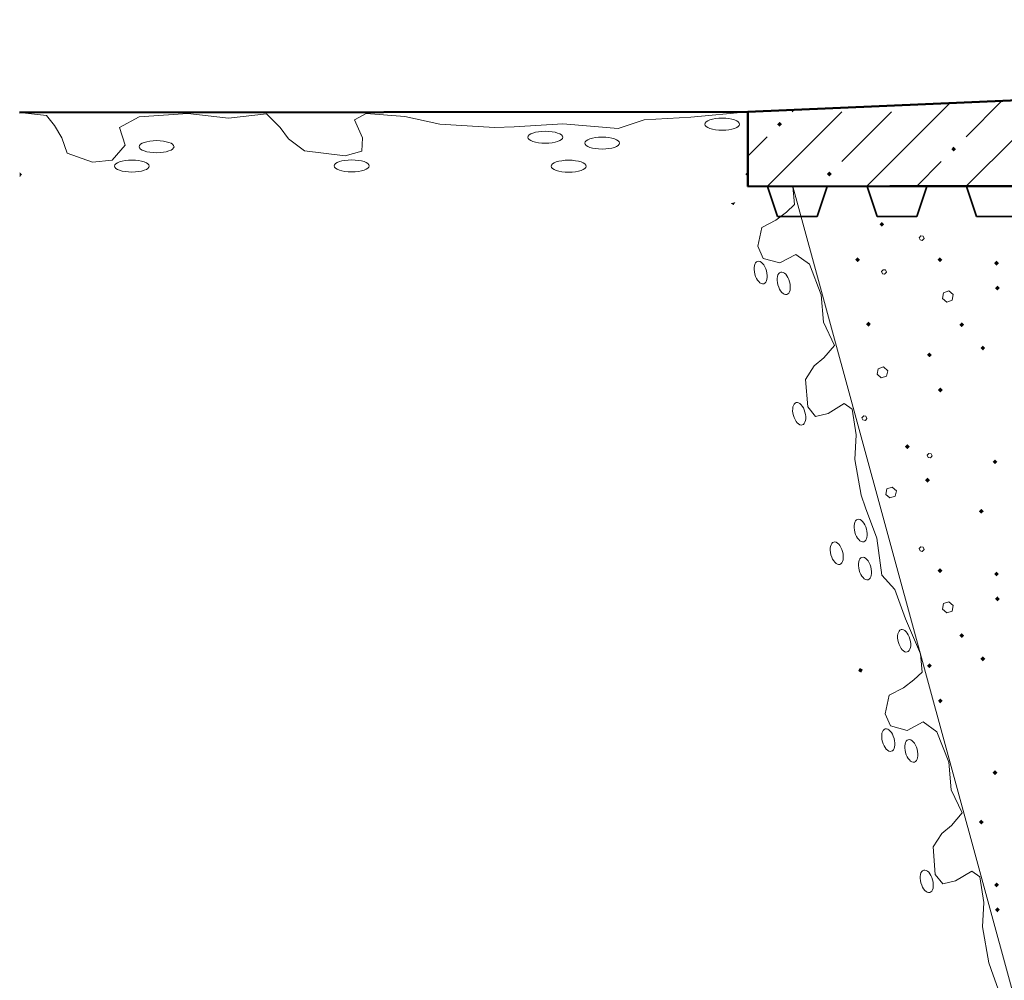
# Model space of a CAD drawing. Header units: millimetres. Extents: x 0 to 21000, y 0 to 14850.
# Tile 16 of 29: x 11499 to 12819, y 10710 to 11998. Entities that reach past the tile are written whole.
import ezdxf

# ---------------------------------------------------------------- set-up
doc = ezdxf.new("R2010")
doc.units = ezdxf.units.MM
for name, color, linetype, lineweight in [('Standard', 7, 'Continuous', 25), ('Стена_ кирп кладка силик нес', 8, 'Continuous', 70), ('Фундаменты общие', 7, 'Continuous', 25)]:
    doc.layers.add(name, color=color, linetype=linetype, lineweight=lineweight)

msp = doc.modelspace()

# ---------------------------------------------------------------- hatches: boundary and pattern name
at = {"layer": 'Standard', "linetype": 'Continuous', "lineweight": 13, "transparency": 33554687}
for points in [[(12514.7, 11857.8), (12518, 11861), (12521.2, 11857.8), (12518, 11854.5)], [(12748.1, 11824.4), (12751.3, 11827.7), (12754.6, 11824.4), (12751.3, 11821.2)], [(11499.5, 11793.6), (11502.7, 11790.4), (11499.5, 11787.1)], [(12472.1, 11791), (12475.3, 11794.2), (12475.3, 11787.8)], [(12581.4, 11791.1), (12584.7, 11794.4), (12587.9, 11791.1), (12584.7, 11787.9)], [(12458.7, 11753.4), (12456.4, 11749.4), (12452.4, 11751.7)], [(12625.6, 11129), (12629.6, 11126.7), (12627.3, 11122.7), (12623.3, 11125)]]:
    msp.add_hatch(color=7, dxfattribs=at).paths.add_polyline_path(points, flags=16)
at = {"layer": 'Стена_ кирп кладка силик нес', "linetype": 'Continuous', "lineweight": 13, "transparency": 33554687}
for points in [[(12651.8, 11723.6), (12655.1, 11726.9), (12658.3, 11723.6), (12655.1, 11720.4)], [(12619.3, 11676.1), (12622.6, 11679.4), (12625.8, 11676.1), (12622.6, 11672.9)], [(12729.7, 11676.1), (12733, 11679.4), (12736.2, 11676.1), (12733, 11672.9)], [(12805.6, 11671.5), (12808.8, 11674.8), (12812.1, 11671.5), (12808.8, 11668.3)], [(12806.8, 11638.2), (12810.1, 11641.4), (12813.3, 11638.2), (12810.1, 11634.9)], [(12633.9, 11589.9), (12637.2, 11593.1), (12640.4, 11589.9), (12637.2, 11586.6)], [(12758.9, 11589), (12762.2, 11592.3), (12765.4, 11589), (12762.2, 11585.8)], [(12715.6, 11548.6), (12718.8, 11551.9), (12722.1, 11548.6), (12718.8, 11545.4)], [(12787.2, 11557.8), (12790.5, 11561), (12793.7, 11557.8), (12790.5, 11554.5)], [(12730.2, 11501.5), (12733.4, 11504.8), (12736.7, 11501.5), (12733.4, 11498.3)], [(12686, 11425.7), (12689.2, 11428.9), (12692.5, 11425.7), (12689.2, 11422.4)], [(12803.5, 11405.3), (12806.7, 11408.5), (12810, 11405.3), (12806.7, 11402)], [(12713.1, 11380.7), (12716.3, 11383.9), (12719.6, 11380.7), (12716.3, 11377.4)], [(12785.2, 11339), (12788.4, 11342.3), (12791.7, 11339), (12788.4, 11335.8)], [(12729.7, 11259.4), (12733, 11262.7), (12736.2, 11259.4), (12733, 11256.2)], [(12805.6, 11254.9), (12808.8, 11258.1), (12812.1, 11254.9), (12808.8, 11251.6)], [(12806.8, 11221.5), (12810.1, 11224.8), (12813.3, 11221.5), (12810.1, 11218.3)], [(12758.9, 11172.4), (12762.2, 11175.6), (12765.4, 11172.4), (12762.2, 11169.1)], [(12787.2, 11141.1), (12790.5, 11144.4), (12793.7, 11141.1), (12790.5, 11137.9)], [(12715.6, 11131.9), (12718.8, 11135.2), (12722.1, 11131.9), (12718.8, 11128.7)], [(12730.2, 11084.9), (12733.4, 11088.1), (12736.7, 11084.9), (12733.4, 11081.6)], [(12803.5, 10988.6), (12806.7, 10991.9), (12810, 10988.6), (12806.7, 10985.4)], [(12785.2, 10922.4), (12788.4, 10925.6), (12791.7, 10922.4), (12788.4, 10919.1)], [(12805.6, 10838.2), (12808.8, 10841.4), (12812.1, 10838.2), (12808.8, 10834.9)], [(12806.8, 10804.9), (12810.1, 10808.1), (12813.3, 10804.9), (12810.1, 10801.6)]]:
    msp.add_hatch(color=7, dxfattribs=at).paths.add_polyline_path(points, flags=16)

# ---------------------------------------------------------------- linework, layer by layer
at = {"layer": 'Standard', "color": 253, "linetype": 'Continuous', "lineweight": 13, "true_color": 0xababab, "transparency": 33554687}
for p, q in [((12668, 11807.8), (12746.3, 11886)), ((12815.9, 11889.1), (12768, 11841.1)), ((12601.3, 11874.4), (12501.3, 11774.4)), ((12537.2, 11877), (12534.7, 11874.4)), ((12668, 11874.4), (12601.3, 11807.8)), ((12475.3, 11815.1), (12501.3, 11841.1)), ((12768.6, 11775), (12834.7, 11841.1)), ((12668, 11807.8), (12634.9, 11774.7)), ((12734.7, 11807.8), (12701.8, 11774.9))]:
    msp.add_line(p, q, dxfattribs=at)
at = {"layer": 'Standard', "color": 7, "linetype": 'Continuous', "lineweight": 13, "transparency": 33554687}
for p, q in [((11499.4, 11873.7), (12475.3, 11874.3)), ((12475.3, 11874.3), (12475.3, 11874.3)), ((12535.9, 11774.5), (13903.6, 6760.9))]:
    msp.add_line(p, q, dxfattribs=at)
at = {"layer": 'Standard', "color": 7, "linetype": 'Continuous', "lineweight": 50, "transparency": 33554687}
msp.add_line((12475.3, 11874.3), (11499.4, 11873.7), dxfattribs=at)
at = {"layer": 'Standard', "color": 7, "linetype": 'Continuous', "lineweight": 35, "transparency": 33554687}
for p, q in [((12475.3, 11774.3), (15142, 11773.7)), ((12475.3, 11774.3), (12502, 11774.3)), ((12502, 11774.3), (12515.3, 11734.3)), ((12568.6, 11734.3), (12582, 11774.3)), ((12582, 11774.3), (12635.3, 11774.3)), ((12635.3, 11774.3), (12648.6, 11734.3)), ((12702, 11734.3), (12715.3, 11774.3)), ((12715.3, 11774.3), (12768.6, 11774.3)), ((12768.6, 11774.3), (12782, 11734.3)), ((12515.3, 11734.3), (12568.6, 11734.3)), ((12648.6, 11734.3), (12702, 11734.3)), ((12782, 11734.3), (12835.3, 11734.3))]:
    msp.add_line(p, q, dxfattribs=at)
at = {"layer": 'Standard', "color": 7, "linetype": 'Continuous', "lineweight": 13, "transparency": 33554687}
for points in [[(11499.4, 11873.7), (11535.6, 11869.4), (11546.3, 11856.2), (11556.1, 11839.7), (11562.9, 11818.9), (11597.1, 11807.1), (11623.4, 11809.7), (11641, 11829.7), (11633.1, 11853.5), (11659.5, 11867.6), (11724.9, 11872.2), (11779.5, 11865.7), (11830.3, 11871.7), (11848.8, 11853.5), (11859.6, 11838.2), (11881, 11822.1), (11935.7, 11815.2), (11958.1, 11821.9), (11959.1, 11839.4), (11948.3, 11863.7), (11963.9, 11872.2), (12015.7, 11868.1), (12062.5, 11858), (12135.7, 11853.4), (12162.1, 11854.5), (12227.4, 11858.4), (12301.6, 11852.1), (12336.7, 11863.7), (12399.2, 11867.3), (12475.3, 11874.3)], [(12535.9, 11774.5), (12538.1, 11750.2), (12527.2, 11739.8), (12513, 11729.2), (12494.1, 11719.3), (12488.7, 11694.3), (12495.8, 11678), (12518.2, 11672), (12539.7, 11683.3), (12557.9, 11670.1), (12573.8, 11629.3), (12577.1, 11592.5), (12591.7, 11561.4), (12577.4, 11544.7), (12564.5, 11533.8), (12552.8, 11515.8), (12555.7, 11478.9), (12566, 11466.2), (12583.1, 11470.2), (12604.7, 11483.5), (12615.5, 11475.7), (12620.6, 11441.4), (12619, 11408.6), (12627.4, 11360.4), (12633.1, 11343.8), (12648.3, 11302.8), (12655.1, 11253.5), (12672.4, 11234), (12686.8, 11194.8), (12706.9, 11147.8)], [(12706.9, 11147.8), (12709, 11123.5), (12698.1, 11113.1), (12684, 11102.5), (12665.1, 11092.6), (12659.6, 11067.6), (12666.8, 11051.3), (12689.1, 11045.3), (12710.7, 11056.6), (12728.9, 11043.4), (12744.8, 11002.6), (12748.1, 10965.8), (12762.7, 10934.7), (12748.4, 10918), (12735.5, 10907.1), (12723.7, 10889.1), (12726.6, 10852.2), (12737, 10839.5), (12754, 10843.5), (12775.6, 10856.8), (12786.5, 10849), (12791.6, 10814.7), (12790, 10781.9), (12798.4, 10733.7), (12804.1, 10717.1), (12819.2, 10676.1)]]:
    msp.add_lwpolyline(points, dxfattribs=at)
for centre, major_axis, ratio in [((12441.1, 11857.8), (23.4, 0), 0.345141), ((12204, 11840.3), (23.4, 0), 0.345141), ((12280.2, 11832.5), (23.4, 0), 0.345141), ((11682.9, 11827.7), (23.4, 0), 0.345141), ((11649.8, 11801.7), (23.4, 0), 0.345141), ((11944.5, 11801.9), (23.4, 0), 0.345141), ((12235.3, 11801.5), (23.4, 0), 0.345141), ((12492.7, 11659), (4.1, -15), 0.518484), ((12523.6, 11644.5), (4.1, -15), 0.518484), ((12544.3, 11469.7), (4.1, -15), 0.518484), ((12626.7, 11313.1), (4.1, -15), 0.518484), ((12594.7, 11282.8), (4.1, -15), 0.518484), ((12632.5, 11262.2), (4.1, -15), 0.518484), ((12685, 11165.4), (4.1, -15), 0.518484), ((12663.7, 11032.3), (4.1, -15), 0.518484), ((12694.6, 11017.8), (4.1, -15), 0.518484), ((12715.3, 10843), (4.1, -15), 0.518484)]:
    msp.add_ellipse(centre, major_axis=major_axis, ratio=ratio, dxfattribs=at)
at = {"layer": 'Стена_ кирп кладка силик нес', "color": 253, "linetype": 'Continuous', "lineweight": 13, "true_color": 0xababab, "transparency": 33554687}
for points in [[(12706.3, 11702.8), (12709.2, 11701.9), (12711.7, 11704.4), (12710.5, 11707.8), (12707.2, 11708.2), (12705.1, 11705.7), (12706.3, 11702.8)], [(12655.9, 11657.4), (12658.8, 11656.9), (12661.3, 11659.4), (12660.1, 11662.4), (12656.7, 11662.8), (12654.7, 11660.3), (12655.9, 11657.4)], [(12750.5, 11629.4), (12745.1, 11634.4), (12737.6, 11631.9), (12736.3, 11624.4), (12742.2, 11619.4), (12749.2, 11621.9), (12750.5, 11629.4)], [(12663, 11527.4), (12657.2, 11532.4), (12650.1, 11529.9), (12648.8, 11522.8), (12654.2, 11517.8), (12661.3, 11520.3), (12663, 11527.4)], [(12629.7, 11461.5), (12633, 11460.7), (12635.1, 11463.2), (12633.8, 11466.5), (12630.9, 11466.9), (12628.4, 11464.4), (12629.7, 11461.5)], [(12717.2, 11411.1), (12720.1, 11410.7), (12722.6, 11413.2), (12721.3, 11416.1), (12718, 11416.5), (12715.9, 11414.4), (12717.2, 11411.1)], [(12674.7, 11366.5), (12668.8, 11371.5), (12661.7, 11369), (12660.5, 11361.5), (12665.9, 11356.9), (12673, 11359.4), (12674.7, 11366.5)], [(12706.3, 11286.1), (12709.2, 11285.3), (12711.7, 11287.8), (12710.5, 11291.1), (12707.2, 11291.5), (12705.1, 11289), (12706.3, 11286.1)], [(12750.5, 11212.8), (12745.1, 11217.8), (12737.6, 11215.3), (12736.3, 11207.8), (12742.2, 11202.8), (12749.2, 11205.3), (12750.5, 11212.8)]]:
    msp.add_lwpolyline(points, dxfattribs=at)
at = {"layer": 'Фундаменты общие', "color": 7, "linetype": 'Continuous', "lineweight": 50, "transparency": 33554687}
msp.add_lwpolyline([(12475.3, 11774.3), (15333.3, 11781.2), (15333.3, 11997.9), (12475.3, 11874.3), (12475.3, 11774.3)], dxfattribs=at)

doc.saveas('drawing.dxf')
